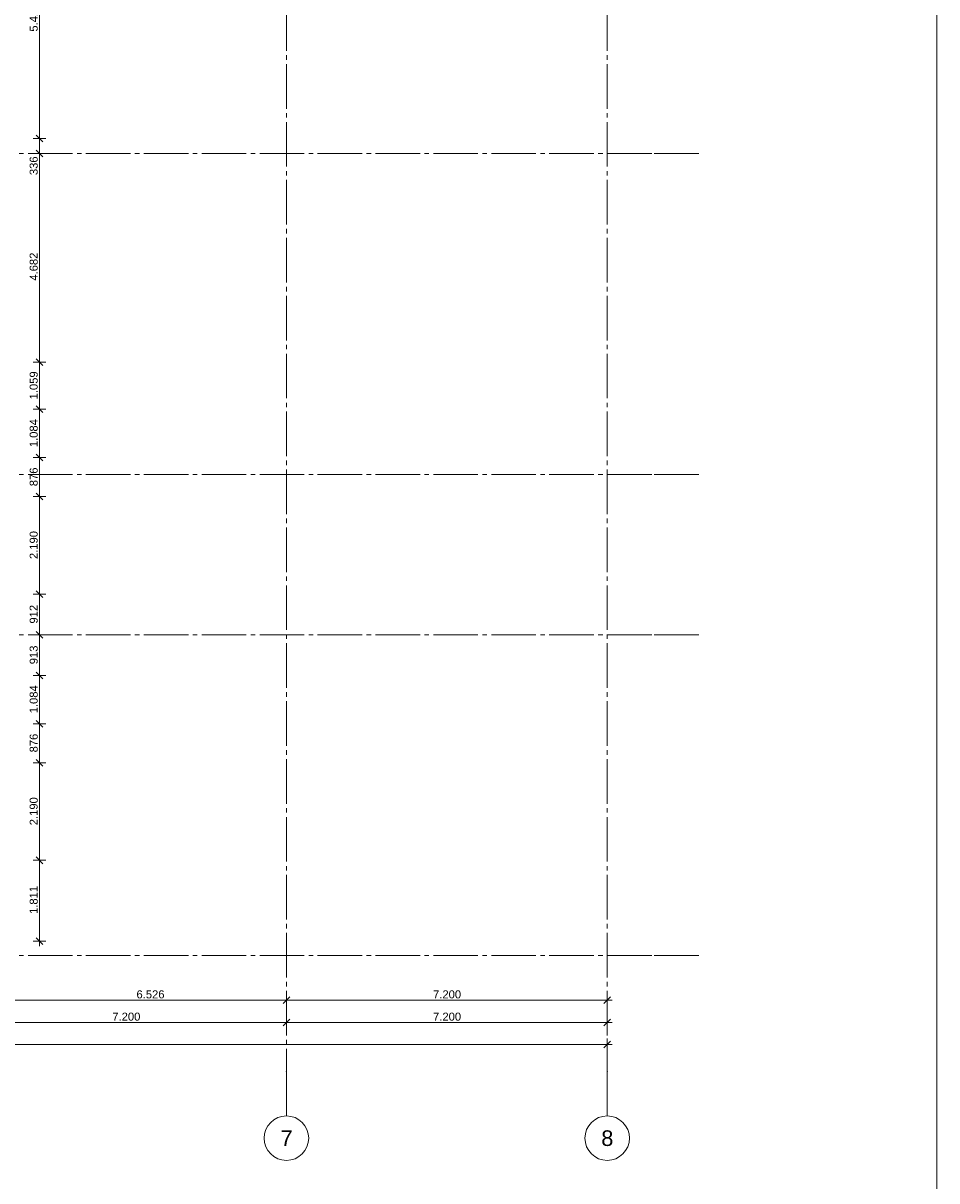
# Model space of a CAD drawing. Header units: millimetres. Extents: x 10 to 584, y 10 to 831.
# Tile 29 of 79: x 379 to 584, y 209 to 468. Entities that reach past the tile are written whole.
import ezdxf
from ezdxf.xclip import XClip

# ---------------------------------------------------------------- set-up
doc = ezdxf.new("R2010")
doc.units = ezdxf.units.MM
doc.header["$MEASUREMENT"] = 0
doc.header["$XCLIPFRAME"] = 0
doc.linetypes.add('B0204', pattern=[13, 10, -1, 1, -1])
doc.layers.add('A Stramien', color=7, linetype='Continuous')
doc.layers.add('Maatvoering 1_ 50_100', color=7, linetype='Continuous')
doc.styles.add('GENERATED_STYLE_1', font='txt')

# ---------------------------------------------------------------- blocks, each defined once
blk = doc.blocks.new('Drawing_2_2', base_point=(78, 259.19))
at = {"layer": 'A Stramien', "color": 9, "linetype": 'B0204', "lineweight": 0}
for p, q in [((438, 784.27), (438, 233.2)), ((510, 784.27), (510, 233.2)), ((68, 439.19), (520.56, 439.19)), ((520.56, 439.19), (530.56, 439.19)), ((68, 367.19), (520.56, 367.19)), ((520.56, 367.19), (530.56, 367.19)), ((68, 331.19), (520.56, 331.19)), ((520.56, 331.19), (530.56, 331.19)), ((68, 259.19), (520.56, 259.19)), ((520.56, 259.19), (530.56, 259.19)), ((438, 233.2), (438, 223.2)), ((510, 233.2), (510, 223.2))]:
    blk.add_line(p, q, dxfattribs=at)
at = {"layer": 'A Stramien', "color": 1, "linetype": 'Continuous', "lineweight": 0}
for p, q in [((438.75, 244.94), (437.25, 243.44)), ((438, 242.78), (438, 245.59)), ((509.25, 243.44), (510.75, 244.94)), ((510, 242.78), (510, 245.59)), ((366, 244.19), (438, 244.19)), ((438, 244.19), (510, 244.19)), ((510, 244.19), (511.12, 244.19)), ((78, 239.19), (510, 239.19)), ((509.25, 238.44), (510.75, 239.94)), ((510, 237.78), (510, 240.59)), ((510, 239.19), (511.12, 239.19))]:
    blk.add_line(p, q, dxfattribs=at)
at = {"layer": 'A Stramien', "color": 2, "linetype": 'Continuous', "lineweight": 0, "flags": 128}
for points in [[(438, 213.2, 1), (438, 223.2, 1)], [(510, 213.2, 1), (510, 223.2, 1)]]:
    blk.add_lwpolyline(points, format="xyb", close=True, dxfattribs=at)
at = {"layer": 'A Stramien', "color": 9, "linetype": 'B0204', "lineweight": 0}
for p in [(438, 233.2), (438, 233.2), (510, 233.2), (510, 233.2)]:
    blk.add_point(p, dxfattribs=at)
at = {"layer": 'Maatvoering 1_ 50_100', "color": 1, "linetype": 'Continuous', "lineweight": 0}
for p, q in [((382.55, 442.57), (382.55, 496.71)), ((383.96, 442.57), (381.14, 442.57)), ((381.8, 443.32), (383.3, 441.82)), ((382.55, 439.21), (382.55, 442.57)), ((383.96, 439.21), (381.14, 439.21)), ((381.8, 439.96), (383.3, 438.46)), ((382.55, 392.39), (382.55, 439.21)), ((383.96, 392.39), (381.14, 392.39)), ((381.8, 393.14), (383.3, 391.64)), ((382.55, 381.8), (382.55, 392.39)), ((381.8, 382.55), (383.3, 381.05)), ((383.96, 381.8), (381.14, 381.8)), ((382.55, 370.96), (382.55, 381.8)), ((381.8, 371.71), (383.3, 370.21)), ((383.96, 370.96), (381.14, 370.96)), ((382.55, 362.2), (382.55, 370.96)), ((383.96, 362.2), (381.14, 362.2)), ((381.8, 362.95), (383.3, 361.45)), ((382.55, 340.3), (382.55, 362.2)), ((381.8, 341.05), (383.3, 339.55)), ((383.96, 340.3), (381.14, 340.3)), ((382.55, 331.19), (382.55, 340.3)), ((383.96, 331.19), (381.14, 331.19)), ((381.8, 331.94), (383.3, 330.44)), ((382.55, 322.05), (382.55, 331.19)), ((381.8, 322.8), (383.3, 321.3)), ((383.96, 322.05), (381.14, 322.05)), ((382.55, 311.21), (382.55, 322.05)), ((381.8, 311.96), (383.3, 310.46)), ((383.96, 311.21), (381.14, 311.21)), ((382.55, 302.46), (382.55, 311.21)), ((383.96, 302.46), (381.14, 302.46)), ((381.8, 303.21), (383.3, 301.71)), ((382.55, 280.56), (382.55, 302.46)), ((381.8, 281.31), (383.3, 279.81)), ((383.96, 280.56), (381.14, 280.56)), ((382.55, 262.45), (382.55, 280.56)), ((383.96, 262.45), (381.14, 262.45)), ((381.8, 263.2), (383.3, 261.7)), ((382.55, 261.32), (382.55, 262.45)), ((438.75, 249.94), (437.25, 248.44)), ((438, 247.78), (438, 250.59)), ((509.25, 248.44), (510.75, 249.94)), ((510, 247.78), (510, 250.59)), ((372.74, 249.19), (438, 249.19)), ((438, 249.19), (510, 249.19)), ((510, 249.19), (511.12, 249.19))]:
    blk.add_line(p, q, dxfattribs=at)
at = {"layer": 'A Stramien', "color": 2, "linetype": 'Continuous', "lineweight": 0, "char_height": 1.8, "width": 6.155, "attachment_point": 7, "style": 'GENERATED_STYLE_1'}
for insert in [(398.92, 244.55), (470.92, 244.55)]:
    blk.add_mtext('\\A1;{\\pql;\\fArial|b0|i0|c0|p38;7.200}', dxfattribs=dict(at, insert=insert))
at = {"layer": 'A Stramien', "color": 2, "linetype": 'Continuous', "lineweight": 0, "char_height": 3.5, "attachment_point": 1, "style": 'GENERATED_STYLE_1'}
for s, insert in [('\\A1;{\\pql;\\pt0;\\fArial|b0|i0|c0|p38;7}', (436.67, 219.95)), ('\\A1;{\\pql;\\pt0;\\fArial|b0|i0|c0|p38;8}', (508.67, 219.95))]:
    blk.add_mtext(s, dxfattribs=dict(at, insert=insert))
at = {"layer": 'Maatvoering 1_ 50_100', "color": 2, "linetype": 'Continuous', "lineweight": 0, "char_height": 1.8, "attachment_point": 7, "rotation": 90, "style": 'GENERATED_STYLE_1'}
for s, insert, width in [('\\A1;{\\pql;\\fArial|b0|i0|c0|p38;5.414}', (382.19, 466.56), 6.155), ('\\A1;{\\pql;\\fArial|b0|i0|c0|p38;336}', (382.19, 434.36), 4.0978), ('\\A1;{\\pql;\\fArial|b0|i0|c0|p38;4.682}', (382.19, 410.67), 6.155), ('\\A1;{\\pql;\\fArial|b0|i0|c0|p38;1.059}', (382.19, 384.02), 6.155), ('\\A1;{\\pql;\\fArial|b0|i0|c0|p38;1.084}', (382.19, 373.3), 6.155), ('\\A1;{\\pql;\\fArial|b0|i0|c0|p38;876}', (382.19, 364.53), 4.0978), ('\\A1;{\\pql;\\fArial|b0|i0|c0|p38;2.190}', (382.19, 348.18), 6.155), ('\\A1;{\\pql;\\fArial|b0|i0|c0|p38;912}', (382.19, 333.7), 4.0978), ('\\A1;{\\pql;\\fArial|b0|i0|c0|p38;913}', (382.19, 324.57), 4.0978), ('\\A1;{\\pql;\\fArial|b0|i0|c0|p38;1.084}', (382.19, 313.56), 6.155), ('\\A1;{\\pql;\\fArial|b0|i0|c0|p38;876}', (382.19, 304.79), 4.0978), ('\\A1;{\\pql;\\fArial|b0|i0|c0|p38;2.190}', (382.19, 288.43), 6.155), ('\\A1;{\\pql;\\fArial|b0|i0|c0|p38;1.811}', (382.19, 268.52), 5.9739)]:
    blk.add_mtext(s, dxfattribs=dict(at, insert=insert, width=width))
at = {"layer": 'Maatvoering 1_ 50_100', "color": 2, "linetype": 'Continuous', "lineweight": 0, "char_height": 1.8, "width": 6.155, "attachment_point": 7, "style": 'GENERATED_STYLE_1'}
for s, insert in [('\\A1;{\\pql;\\fArial|b0|i0|c0|p38;6.526}', (404.34, 249.55)), ('\\A1;{\\pql;\\fArial|b0|i0|c0|p38;7.200}', (470.92, 249.55))]:
    blk.add_mtext(s, dxfattribs=dict(at, insert=insert))

msp = doc.modelspace()

# ---------------------------------------------------------------- linework, layer by layer
at = {"color": 1, "linetype": 'Continuous', "lineweight": 0, "flags": 128}
msp.add_lwpolyline([(10, 10), (584, 10), (584, 831), (10, 831)], close=True, dxfattribs=at)

# ---------------------------------------------------------------- next in the draw order: block references
at = {"color": 4, "linetype": 'Continuous', "lineweight": 0}
ref = msp.add_blockref('Drawing_2_2', (78, 259.19), dxfattribs=at)
XClip(ref).set_block_clipping_path([(30, 141.736842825), (586.5626696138, 806.4087291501)])

doc.saveas('drawing.dxf')
